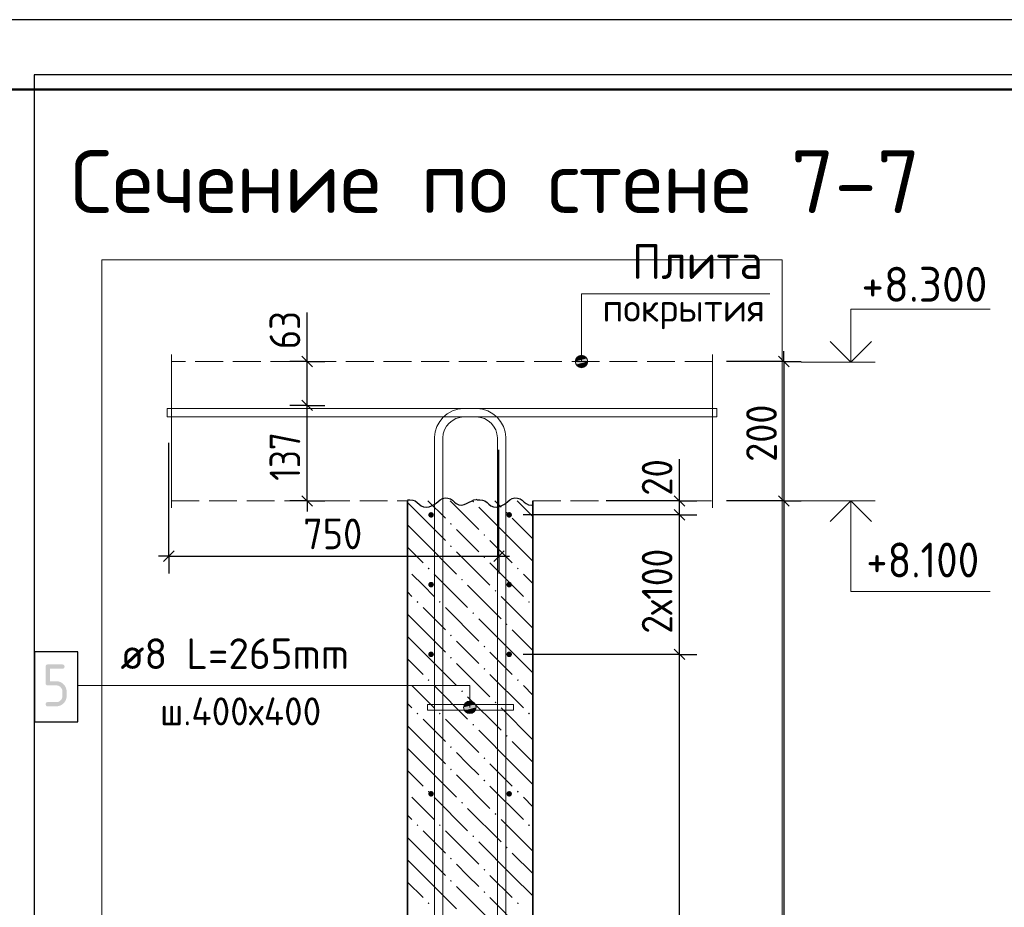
# Model space of a CAD drawing. Header units: millimetres. Extents: x 0 to 21005, y -5 to 14850.
# Tile 16 of 19: x 8854 to 12385, y 11668 to 14850. Entities that reach past the tile are written whole.
import ezdxf

# ---------------------------------------------------------------- set-up
doc = ezdxf.new("R2010")
doc.units = ezdxf.units.MM
doc.linetypes.add('______2', pattern=[135, 100, -35])
for name, color, linetype, lineweight in [('Standard', 7, 'Continuous', 25), ('ЖБ Пилон', 180, 'Continuous', 25), ('Заголовок чертежа', 7, 'Continuous', 25), ('Позиционная метка диаметр_ шаг', 7, 'Continuous', 13), ('Позиционная метка линия выноска', 7, 'Continuous', 13), ('Примечания', 7, 'Continuous', 13), ('Стена фоновая арматура У1', 7, 'Continuous', 25), ('Стена фоновая арматура Х1', 7, 'Continuous', 25), ('Стена фоновая затяжка С-обр.', 7, 'Continuous', 25)]:
    doc.layers.add(name, color=color, linetype=linetype, lineweight=lineweight)
doc.layers.add('ЖБ Перекрытие верхний уровень', color=7, linetype='Continuous', lineweight=25, true_color=0xe0e0ff)
doc.layers.add('ЖБ Стена верхний уровень', color=7, linetype='Continuous', lineweight=25, true_color=0x006e00)
doc.layers.add('Размерная выноска', color=7, linetype='Continuous')
doc.styles.add('ISOCPEUR', font='txt')

msp = doc.modelspace()

# ---------------------------------------------------------------- hatches: boundary and pattern name
at = {"layer": 'ЖБ Стена верхний уровень', "linetype": 'Continuous', "lineweight": 18, "transparency": 33554687}
for points in [[(10477, 13122.6), (10479.2, 13124.8), (10481.2, 13124.8), (10483.5, 13122.6), (10480.2, 13119.3)], [(10597, 13082.6), (10600.2, 13085.8), (10603.5, 13082.6), (10600.2, 13079.3)], [(10397, 13042.6), (10400.2, 13045.8), (10403.5, 13042.6), (10400.2, 13039.3)], [(10517, 13002.6), (10520.2, 13005.8), (10523.5, 13002.6), (10520.2, 12999.3)], [(10397, 12962.6), (10400.2, 12965.8), (10403.5, 12962.6), (10400.2, 12959.3)], [(10517, 12922.6), (10520.2, 12925.8), (10523.5, 12922.6), (10520.2, 12919.3)], [(10317, 12882.6), (10320.2, 12885.8), (10323.5, 12882.6), (10320.2, 12879.3)], [(10637, 12882.6), (10640.2, 12885.8), (10643.5, 12882.6), (10640.2, 12879.3)], [(10437, 12842.6), (10440.2, 12845.8), (10443.5, 12842.6), (10440.2, 12839.3)], [(10557, 12802.6), (10560.2, 12805.8), (10563.5, 12802.6), (10560.2, 12799.3)], [(10277, 12762.6), (10280.2, 12765.8), (10283.5, 12762.6), (10280.2, 12759.3)], [(10357, 12762.6), (10360.2, 12765.8), (10363.5, 12762.6), (10360.2, 12759.3)], [(10677, 12762.6), (10680.2, 12765.8), (10683.5, 12762.6), (10680.2, 12759.3)], [(10477, 12722.6), (10480.2, 12725.8), (10483.5, 12722.6), (10480.2, 12719.3)], [(10597, 12682.6), (10600.2, 12685.8), (10603.5, 12682.6), (10600.2, 12679.3)], [(10397, 12642.6), (10400.2, 12645.8), (10403.5, 12642.6), (10400.2, 12639.3)], [(10517, 12602.6), (10520.2, 12605.8), (10523.5, 12602.6), (10520.2, 12599.3)], [(10397, 12562.6), (10400.2, 12565.8), (10403.5, 12562.6), (10400.2, 12559.3)], [(10517, 12522.6), (10520.2, 12525.8), (10523.5, 12522.6), (10520.2, 12519.3)], [(10317, 12482.6), (10320.2, 12485.8), (10323.5, 12482.6), (10320.2, 12479.3)], [(10637, 12482.6), (10640.2, 12485.8), (10643.5, 12482.6), (10640.2, 12479.3)], [(10437, 12442.6), (10440.2, 12445.8), (10443.5, 12442.6), (10440.2, 12439.3)], [(10557, 12402.6), (10560.2, 12405.8), (10563.5, 12402.6), (10560.2, 12399.3)], [(10277, 12362.6), (10280.2, 12365.8), (10283.5, 12362.6), (10280.2, 12359.3)], [(10357, 12362.6), (10360.2, 12365.8), (10363.5, 12362.6), (10360.2, 12359.3)], [(10677, 12362.6), (10680.2, 12365.8), (10683.5, 12362.6), (10680.2, 12359.3)], [(10477, 12322.6), (10480.2, 12325.8), (10483.5, 12322.6), (10480.2, 12319.3)], [(10597, 12282.6), (10600.2, 12285.8), (10603.5, 12282.6), (10600.2, 12279.3)], [(10397, 12242.6), (10400.2, 12245.8), (10403.5, 12242.6), (10400.2, 12239.3)], [(10517, 12202.6), (10520.2, 12205.8), (10523.5, 12202.6), (10520.2, 12199.3)], [(10397, 12162.6), (10400.2, 12165.8), (10403.5, 12162.6), (10400.2, 12159.3)], [(10517, 12122.6), (10520.2, 12125.8), (10523.5, 12122.6), (10520.2, 12119.3)], [(10317, 12082.6), (10320.2, 12085.8), (10323.5, 12082.6), (10320.2, 12079.3)], [(10637, 12082.6), (10640.2, 12085.8), (10643.5, 12082.6), (10640.2, 12079.3)], [(10437, 12042.6), (10440.2, 12045.8), (10443.5, 12042.6), (10440.2, 12039.3)], [(10557, 12002.6), (10560.2, 12005.8), (10563.5, 12002.6), (10560.2, 11999.3)], [(10277, 11962.6), (10280.2, 11965.8), (10283.5, 11962.6), (10280.2, 11959.3)], [(10357, 11962.6), (10360.2, 11965.8), (10363.5, 11962.6), (10360.2, 11959.3)], [(10677, 11962.6), (10680.2, 11965.8), (10683.5, 11962.6), (10680.2, 11959.3)], [(10477, 11922.6), (10480.2, 11925.8), (10483.5, 11922.6), (10480.2, 11919.3)], [(10597, 11882.6), (10600.2, 11885.8), (10603.5, 11882.6), (10600.2, 11879.3)], [(10397, 11842.6), (10400.2, 11845.8), (10403.5, 11842.6), (10400.2, 11839.3)], [(10517, 11802.6), (10520.2, 11805.8), (10523.5, 11802.6), (10520.2, 11799.3)], [(10397, 11762.6), (10400.2, 11765.8), (10403.5, 11762.6), (10400.2, 11759.3)], [(10517, 11722.6), (10520.2, 11725.8), (10523.5, 11722.6), (10520.2, 11719.3)], [(10317, 11682.6), (10320.2, 11685.8), (10323.5, 11682.6), (10320.2, 11679.3)], [(10637, 11682.6), (10640.2, 11685.8), (10643.5, 11682.6), (10640.2, 11679.3)]]:
    msp.add_hatch(color=7, dxfattribs=at).paths.add_polyline_path(points, flags=16)
at = {"layer": 'Позиционная метка линия выноска', "linetype": 'Continuous', "lineweight": 13, "transparency": 33554687}
for points in [[(10845.8, 13624.8), (10890.8, 13624.8), (10887.7, 13636.1)], [(10845.8, 13624.8), (10887.7, 13636.1), (10849, 13636.1)], [(10849, 13636.1), (10887.7, 13636.1), (10879.6, 13644.2)], [(10849, 13636.1), (10879.6, 13644.2), (10857.1, 13644.2)], [(10857.1, 13644.2), (10879.6, 13644.2), (10868.3, 13647.3)], [(10849, 13613.6), (10890.8, 13624.8), (10845.8, 13624.8)], [(10849, 13613.6), (10887.7, 13613.6), (10890.8, 13624.8)], [(10857.1, 13605.5), (10887.7, 13613.6), (10849, 13613.6)], [(10857.1, 13605.5), (10879.6, 13605.5), (10887.7, 13613.6)], [(10879.6, 13605.5), (10857.1, 13605.5), (10868.3, 13602.3)], [(10487.2, 12396.1), (10448.5, 12396.1), (10445.4, 12384.8)], [(10487.2, 12396.1), (10445.4, 12384.8), (10490.4, 12384.8)], [(10479.1, 12404.2), (10456.6, 12404.2), (10448.5, 12396.1)], [(10479.1, 12404.2), (10448.5, 12396.1), (10487.2, 12396.1)], [(10456.6, 12404.2), (10479.1, 12404.2), (10467.9, 12407.3)], [(10490.4, 12384.8), (10445.4, 12384.8), (10448.5, 12373.6)], [(10490.4, 12384.8), (10448.5, 12373.6), (10487.2, 12373.6)], [(10487.2, 12373.6), (10448.5, 12373.6), (10456.6, 12365.5)], [(10487.2, 12373.6), (10456.6, 12365.5), (10479.1, 12365.5)], [(10479.1, 12365.5), (10456.6, 12365.5), (10467.9, 12362.3)]]:
    msp.add_hatch(color=7, dxfattribs=at).paths.add_polyline_path(points)
at = {"layer": 'Стена фоновая арматура У1', "linetype": 'Continuous', "lineweight": 13, "transparency": 33554687}
for points in [[(10339.1, 13074.8), (10338.3, 13078.7), (10336.2, 13081.9), (10332.9, 13084.1), (10329.1, 13084.8), (10325.3, 13084.1), (10322, 13081.9), (10319.9, 13078.7), (10319.1, 13074.8), (10319.9, 13071), (10322, 13067.8), (10325.3, 13065.6), (10329.1, 13064.8), (10332.9, 13065.6), (10336.2, 13067.8), (10338.3, 13071)], [(10619.1, 13074.8), (10618.3, 13078.7), (10616.2, 13081.9), (10612.9, 13084.1), (10609.1, 13084.8), (10605.3, 13084.1), (10602, 13081.9), (10599.9, 13078.7), (10599.1, 13074.8), (10599.9, 13071), (10602, 13067.8), (10605.3, 13065.6), (10609.1, 13064.8), (10612.9, 13065.6), (10616.2, 13067.8), (10618.3, 13071)], [(10339.1, 12824.8), (10338.3, 12828.7), (10336.2, 12831.9), (10332.9, 12834.1), (10329.1, 12834.8), (10325.3, 12834.1), (10322, 12831.9), (10319.9, 12828.7), (10319.1, 12824.8), (10319.9, 12821), (10322, 12817.8), (10325.3, 12815.6), (10329.1, 12814.8), (10332.9, 12815.6), (10336.2, 12817.8), (10338.3, 12821)], [(10619.1, 12824.8), (10618.3, 12828.7), (10616.2, 12831.9), (10612.9, 12834.1), (10609.1, 12834.8), (10605.3, 12834.1), (10602, 12831.9), (10599.9, 12828.7), (10599.1, 12824.8), (10599.9, 12821), (10602, 12817.8), (10605.3, 12815.6), (10609.1, 12814.8), (10612.9, 12815.6), (10616.2, 12817.8), (10618.3, 12821)], [(10339.1, 12574.8), (10338.3, 12578.7), (10336.2, 12581.9), (10332.9, 12584.1), (10329.1, 12584.8), (10325.3, 12584.1), (10322, 12581.9), (10319.9, 12578.7), (10319.1, 12574.8), (10319.9, 12571), (10322, 12567.8), (10325.3, 12565.6), (10329.1, 12564.8), (10332.9, 12565.6), (10336.2, 12567.8), (10338.3, 12571)], [(10619.1, 12574.8), (10618.3, 12578.7), (10616.2, 12581.9), (10612.9, 12584.1), (10609.1, 12584.8), (10605.3, 12584.1), (10602, 12581.9), (10599.9, 12578.7), (10599.1, 12574.8), (10599.9, 12571), (10602, 12567.8), (10605.3, 12565.6), (10609.1, 12564.8), (10612.9, 12565.6), (10616.2, 12567.8), (10618.3, 12571)], [(10339.1, 12074.8), (10338.3, 12078.7), (10336.2, 12081.9), (10332.9, 12084.1), (10329.1, 12084.8), (10325.3, 12084.1), (10322, 12081.9), (10319.9, 12078.7), (10319.1, 12074.8), (10319.9, 12071), (10322, 12067.8), (10325.3, 12065.6), (10329.1, 12064.8), (10332.9, 12065.6), (10336.2, 12067.8), (10338.3, 12071)], [(10619.1, 12074.8), (10618.3, 12078.7), (10616.2, 12081.9), (10612.9, 12084.1), (10609.1, 12084.8), (10605.3, 12084.1), (10602, 12081.9), (10599.9, 12078.7), (10599.1, 12074.8), (10599.9, 12071), (10602, 12067.8), (10605.3, 12065.6), (10609.1, 12064.8), (10612.9, 12065.6), (10616.2, 12067.8), (10618.3, 12071)]]:
    msp.add_hatch(color=7, dxfattribs=at).paths.add_polyline_path(points)
at = {"layer": 'Стена фоновая затяжка С-обр.', "linetype": 'Continuous', "lineweight": 13, "transparency": 33554687}
msp.add_hatch(color=7, dxfattribs=at).paths.add_polyline_path([(8947.2, 12471), (8947.2, 12531), (8947.2, 12531.9), (8947.4, 12532.8), (8947.5, 12533.6), (8947.7, 12534.3), (8947.9, 12535), (8948.3, 12535.6), (8948.7, 12536.2), (8949.1, 12536.6), (8949.6, 12537.1), (8950.2, 12537.4), (8950.8, 12537.8), (8951.5, 12538), (8952.2, 12538.3), (8953, 12538.4), (8953.8, 12538.5), (8954.7, 12538.5), (9007.1, 12538.5), (9008, 12538.5), (9008.8, 12538.4), (9009.7, 12538.3), (9010.4, 12538), (9011.1, 12537.8), (9011.6, 12537.4), (9012.2, 12537.1), (9012.7, 12536.6), (9013.2, 12536.2), (9013.5, 12535.6), (9013.9, 12535), (9014.1, 12534.3), (9014.3, 12533.6), (9014.5, 12532.7), (9014.6, 12531.9), (9014.6, 12531), (9014.6, 12530), (9014.5, 12529.2), (9014.3, 12528.4), (9014.1, 12527.7), (9013.9, 12527), (9013.5, 12526.4), (9013.2, 12525.8), (9012.7, 12525.4), (9012.2, 12524.9), (9011.6, 12524.5), (9011.1, 12524.2), (9010.4, 12523.9), (9009.7, 12523.7), (9008.8, 12523.6), (9008, 12523.5), (9007.1, 12523.5), (8962.3, 12523.5), (8962.3, 12478.5), (8984.7, 12478.5), (8986.7, 12478.5), (8988.5, 12478.4), (8990.4, 12478.2), (8992.2, 12477.8), (8994, 12477.5), (8995.7, 12477), (8997.4, 12476.5), (8999.1, 12475.8), (9000.7, 12475.1), (9002.3, 12474.2), (9003.9, 12473.4), (9005.4, 12472.3), (9006.9, 12471.3), (9008.4, 12470.1), (9009.8, 12468.9), (9011.2, 12467.5), (9012.5, 12466.1), (9013.7, 12464.7), (9014.9, 12463.2), (9016, 12461.7), (9017, 12460.2), (9017.8, 12458.6), (9018.7, 12457), (9019.4, 12455.4), (9020.1, 12453.7), (9020.6, 12452), (9021.1, 12450.3), (9021.4, 12448.5), (9021.8, 12446.7), (9021.9, 12444.8), (9022.1, 12442.9), (9022.1, 12441), (9022.1, 12426), (9022.1, 12424.1), (9021.9, 12422.2), (9021.8, 12420.3), (9021.4, 12418.5), (9021.1, 12416.7), (9020.6, 12415), (9020, 12413.2), (9019.4, 12411.6), (9018.7, 12409.9), (9017.8, 12408.3), (9017, 12406.8), (9015.9, 12405.2), (9014.9, 12403.7), (9013.7, 12402.3), (9012.5, 12400.8), (9011.1, 12399.5), (9009.7, 12398.1), (9008.3, 12396.9), (9006.8, 12395.7), (9005.3, 12394.7), (9003.8, 12393.6), (9002.2, 12392.8), (9000.7, 12391.9), (8999, 12391.2), (8997.3, 12390.6), (8995.6, 12390), (8993.9, 12389.5), (8992.1, 12389.2), (8990.3, 12388.8), (8988.5, 12388.7), (8986.6, 12388.5), (8984.7, 12388.5), (8954.7, 12388.5), (8953.8, 12388.5), (8953, 12388.6), (8952.2, 12388.7), (8951.5, 12389), (8950.8, 12389.2), (8950.2, 12389.6), (8949.6, 12389.9), (8949.1, 12390.4), (8948.7, 12390.8), (8948.3, 12391.4), (8947.9, 12392), (8947.7, 12392.7), (8947.5, 12393.4), (8947.4, 12394.3), (8947.2, 12395.1), (8947.2, 12396), (8947.2, 12397), (8947.4, 12397.8), (8947.5, 12398.6), (8947.7, 12399.3), (8947.9, 12400), (8948.3, 12400.6), (8948.7, 12401.2), (8949.1, 12401.6), (8949.6, 12402.1), (8950.2, 12402.5), (8950.8, 12402.8), (8951.5, 12403.1), (8952.2, 12403.3), (8953, 12403.4), (8953.8, 12403.5), (8954.7, 12403.5), (8984.6, 12403.5), (8987, 12403.5), (8989.2, 12403.9), (8991.3, 12404.3), (8993.3, 12405.2), (8995.3, 12406), (8997.1, 12407.2), (8998.9, 12408.4), (9000.6, 12410.1), (9002.2, 12411.7), (9003.4, 12413.5), (9004.6, 12415.3), (9005.5, 12417.3), (9006.3, 12419.3), (9006.7, 12421.5), (9007.1, 12423.7), (9007.1, 12426), (9007.1, 12441), (9007.1, 12443.3), (9006.7, 12445.5), (9006.3, 12447.7), (9005.4, 12449.6), (9004.6, 12451.6), (9003.4, 12453.4), (9002.2, 12455.3), (9000.5, 12456.9), (8998.9, 12458.6), (8997.1, 12459.8), (8995.2, 12461), (8993.3, 12461.9), (8991.3, 12462.7), (8989.1, 12463.1), (8987, 12463.5), (8984.6, 12463.5), (8954.7, 12463.5), (8953.8, 12463.5), (8953, 12463.6), (8952.2, 12463.7), (8951.5, 12464), (8950.8, 12464.2), (8950.2, 12464.6), (8949.6, 12464.9), (8949.1, 12465.4), (8948.7, 12465.8), (8948.3, 12466.4), (8947.9, 12467), (8947.7, 12467.7), (8947.5, 12468.4), (8947.4, 12469.2), (8947.2, 12470.1)], flags=16)

# ---------------------------------------------------------------- linework, layer by layer
at = {"layer": 'Standard', "color": 7, "linetype": 'Continuous', "lineweight": 25, "transparency": 33554687}
for p, q in [((9903.7, 13606.1), (9866.2, 13643.6)), ((11575.2, 13643.6), (11612.7, 13606.1)), ((9903.7, 13448.6), (9866.2, 13486.1)), ((9903.7, 13106.1), (9866.2, 13143.6)), ((11238.4, 13106.1), (11200.9, 13143.6)), ((11575.2, 13143.6), (11612.7, 13106.1)), ((11238.4, 13056.1), (11200.9, 13093.6)), ((9370, 12908), (9407.5, 12945.5)), ((10553.6, 12908), (10591.1, 12945.5)), ((11238.4, 12556.1), (11200.9, 12593.6))]:
    msp.add_line(p, q, dxfattribs=at)
at = {"layer": 'Standard', "color": 7, "linetype": 'Continuous', "lineweight": -3, "transparency": 33554687}
for p, q in [((9885, 13624.8), (9885, 13662.3)), ((11593.9, 13624.8), (11593.9, 13662.3)), ((9885, 13467.3), (9885, 13624.8)), ((11219.6, 13124.8), (11219.6, 13162.3)), ((9885, 13124.8), (9885, 13087.3)), ((11219.6, 13074.8), (11219.6, 13124.8)), ((11593.9, 13124.8), (11593.9, 8874.8)), ((11219.6, 12574.8), (11219.6, 13074.8)), ((9388.8, 12926.7), (9351.3, 12926.7)), ((9388.8, 12926.7), (10572.4, 12926.7)), ((10572.4, 12926.7), (10609.9, 12926.7)), ((11219.6, 9574.8), (11219.6, 12574.8))]:
    msp.add_line(p, q, dxfattribs=at)
at = {"layer": 'Standard', "color": 251, "linetype": 'Continuous', "lineweight": -3, "true_color": 0x656565, "transparency": 33554687}
for p, q in [((9885, 13624.8), (9822.5, 13624.8)), ((9885, 13624.8), (9947.5, 13624.8)), ((9885, 13624.8), (9885, 13624.8)), ((11593.9, 13624.8), (11388.4, 13624.8)), ((11593.9, 13624.8), (11531.4, 13624.8)), ((11593.9, 13624.8), (11656.4, 13624.8)), ((9885, 13467.3), (9822.5, 13467.3)), ((9885, 13467.3), (9947.5, 13467.3)), ((9885, 13467.3), (9885, 13467.3)), ((9388.8, 12926.7), (9388.8, 13332.7)), ((10572.4, 12926.7), (10572.4, 13307.7)), ((9885, 13124.8), (9822.5, 13124.8)), ((9885, 13124.8), (9947.5, 13124.8)), ((9885, 13124.8), (9885, 13124.8)), ((11219.6, 13124.8), (11157.1, 13124.8)), ((11219.6, 13124.8), (11282.1, 13124.8)), ((11593.9, 13124.8), (11531.4, 13124.8)), ((11593.9, 13124.8), (11656.4, 13124.8)), ((11219.6, 13074.8), (11157.1, 13074.8)), ((11219.6, 13074.8), (11282.1, 13074.8)), ((9388.8, 12926.7), (9388.8, 12989.2)), ((10572.4, 12926.7), (10572.4, 12989.2)), ((9388.8, 12926.7), (9388.8, 12864.2)), ((10572.4, 12926.7), (10572.4, 12864.2)), ((11219.6, 12574.8), (11157.1, 12574.8)), ((11219.6, 12574.8), (11282.1, 12574.8))]:
    msp.add_line(p, q, dxfattribs=at)
at = {"layer": 'Standard', "color": 7, "linetype": 'Continuous', "lineweight": 13, "transparency": 33554687}
for p, q in [((11656.4, 13622.3), (11921.4, 13622.3)), ((11656.4, 13124.8), (11921.4, 13124.8))]:
    msp.add_line(p, q, dxfattribs=at)
at = {"layer": 'Standard', "color": 7, "linetype": 'Continuous', "lineweight": 25, "transparency": 33554687}
msp.add_lwpolyline([(0, 0), (21000, 0), (21000, 14850), (0, 14850), (0, 0)], close=True, dxfattribs=at)
at = {"layer": 'Standard', "color": 7, "linetype": 'Continuous', "lineweight": -3, "transparency": 33554687}
for points in [[(12450.3, 14652.6), (8905.4, 14652.6), (8905.4, 6442.4), (12450.3, 6442.4), (12450.3, 14652.6)], [(11593.9, 13624.8), (11593.9, 13242), (11593.9, 13242), (11593.9, 13124.8)], [(9885, 13124.8), (9885, 13153.5), (9885, 13153.5), (9885, 13467.3)]]:
    msp.add_lwpolyline(points, dxfattribs=at)
at = {"layer": 'Standard', "color": 7, "linetype": 'Continuous', "lineweight": 50, "transparency": 33554687}
msp.add_lwpolyline([(1000, 14600), (20750, 14600), (20750, 250), (1000, 250), (1000, 14600)], close=True, dxfattribs=at)
at = {"layer": 'Standard', "color": 254, "linetype": 'Continuous', "lineweight": 13, "true_color": 0xc4c4ff, "transparency": 33554687}
msp.add_lwpolyline([(9148, 8036.8), (11588.4, 8036.8), (11588.4, 13989.7), (9148, 13989.7), (9148, 8036.8)], dxfattribs=at)
at = {"layer": 'Standard', "color": 7, "linetype": 'Continuous', "lineweight": 13, "transparency": 33554687}
for points in [[(11834.3, 13622.3), (11834.3, 13812.3), (12334.3, 13812.3)], [(11834.3, 13124.8), (11834.3, 12799.8), (12334.3, 12799.8)]]:
    msp.add_lwpolyline(points, dxfattribs=at)
at = {"layer": 'Standard', "color": 7, "linetype": 'Continuous', "lineweight": 35, "transparency": 33554687}
for points in [[(11760, 13696.6), (11834.3, 13622.3), (11908.5, 13696.6)], [(11760, 13050.6), (11834.3, 13124.8), (11908.5, 13050.6)]]:
    msp.add_lwpolyline(points, dxfattribs=at)
at = {"layer": 'Standard', "color": 251, "linetype": 'Continuous', "lineweight": -3, "true_color": 0x656565, "transparency": 33554687}
for points in [[(11219.6, 13124.8), (11211.1, 13124.8), (11211.1, 13124.8), (10956.3, 13124.8)], [(11593.9, 13124.8), (11585.4, 13124.8), (11585.4, 13124.8), (11388.4, 13124.8)], [(11219.6, 13074.8), (11211.1, 13074.8), (11211.1, 13074.8), (10659.1, 13074.8)], [(11219.6, 12574.8), (11211.1, 12574.8), (11211.1, 12574.8), (11211.1, 12574.8), (11211.1, 12574.8), (10659.1, 12574.8)]]:
    msp.add_lwpolyline(points, dxfattribs=at)
at = {"layer": 'ЖБ Перекрытие верхний уровень', "color": 7, "linetype": '______2', "lineweight": 18, "transparency": 33554687}
for p, q in [((11338.4, 13624.8), (9398, 13624.8)), ((9398, 13124.8), (10244.1, 13124.8)), ((10694.1, 13124.8), (11338.4, 13124.8))]:
    msp.add_line(p, q, dxfattribs=at)
at = {"layer": 'ЖБ Стена верхний уровень', "color": 7, "linetype": 'Continuous', "lineweight": 35, "transparency": 33554687}
for p, q in [((10244.1, 13124.8), (10244.1, 8874.8)), ((10694.1, 8874.8), (10694.1, 13124.8))]:
    msp.add_line(p, q, dxfattribs=at)
at = {"layer": 'ЖБ Стена верхний уровень', "color": 9, "linetype": 'Continuous', "lineweight": 18, "true_color": 0xc7c7c7, "transparency": 33554687}
for p, q in [((10300.2, 13062.6), (10244.1, 13118.7)), ((10317.9, 13124.8), (10380.2, 13062.6)), ((10397.9, 13124.8), (10500.2, 13022.6)), ((10620.2, 12982.6), (10500.2, 13102.6)), ((10557.9, 13124.8), (10580.2, 13102.6)), ((10694.1, 13068.7), (10637.9, 13124.8)), ((10244.1, 13038.7), (10300.2, 12982.6)), ((10300.2, 13062.6), (10380.2, 12982.6)), ((10620.2, 13062.6), (10694.1, 12988.7)), ((10460.2, 12982.6), (10420.2, 13022.6)), ((10244.1, 12958.7), (10300.2, 12902.6)), ((10300.2, 12982.6), (10420.2, 12862.6)), ((10500.2, 12942.6), (10460.2, 12982.6)), ((10540.2, 12982.6), (10620.2, 12902.6)), ((10620.2, 12982.6), (10694.1, 12908.7)), ((10420.2, 12942.6), (10540.2, 12822.6)), ((10540.2, 12902.6), (10660.2, 12782.6)), ((10300.2, 12822.6), (10260.2, 12862.6)), ((10340.2, 12862.6), (10460.2, 12742.6)), ((10694.1, 12828.7), (10660.2, 12862.6)), ((10340.2, 12782.6), (10300.2, 12822.6)), ((10460.2, 12822.6), (10580.2, 12702.6)), ((10244.1, 12798.7), (10260.2, 12782.6)), ((10694.1, 12668.7), (10580.2, 12782.6)), ((10300.2, 12662.6), (10244.1, 12718.7)), ((10300.2, 12742.6), (10380.2, 12662.6)), ((10380.2, 12742.6), (10500.2, 12622.6)), ((10620.2, 12582.6), (10500.2, 12702.6)), ((10300.2, 12662.6), (10380.2, 12582.6)), ((10620.2, 12662.6), (10694.1, 12588.7)), ((10244.1, 12638.7), (10300.2, 12582.6)), ((10460.2, 12582.6), (10420.2, 12622.6)), ((10300.2, 12582.6), (10420.2, 12462.6)), ((10500.2, 12542.6), (10460.2, 12582.6)), ((10540.2, 12582.6), (10620.2, 12502.6)), ((10620.2, 12582.6), (10694.1, 12508.7)), ((10244.1, 12558.7), (10300.2, 12502.6)), ((10420.2, 12542.6), (10540.2, 12422.6)), ((10540.2, 12502.6), (10660.2, 12382.6)), ((10300.2, 12422.6), (10260.2, 12462.6)), ((10340.2, 12462.6), (10460.2, 12342.6)), ((10694.1, 12428.7), (10660.2, 12462.6)), ((10244.1, 12398.7), (10260.2, 12382.6)), ((10340.2, 12382.6), (10300.2, 12422.6)), ((10460.2, 12422.6), (10580.2, 12302.6)), ((10694.1, 12268.7), (10580.2, 12382.6)), ((10300.2, 12342.6), (10380.2, 12262.6)), ((10380.2, 12342.6), (10500.2, 12222.6)), ((10300.2, 12262.6), (10244.1, 12318.7)), ((10620.2, 12182.6), (10500.2, 12302.6)), ((10300.2, 12262.6), (10380.2, 12182.6)), ((10620.2, 12262.6), (10694.1, 12188.7)), ((10244.1, 12238.7), (10300.2, 12182.6)), ((10460.2, 12182.6), (10420.2, 12222.6)), ((10300.2, 12182.6), (10420.2, 12062.6)), ((10500.2, 12142.6), (10460.2, 12182.6)), ((10540.2, 12182.6), (10620.2, 12102.6)), ((10620.2, 12182.6), (10694.1, 12108.7)), ((10244.1, 12158.7), (10300.2, 12102.6)), ((10420.2, 12142.6), (10540.2, 12022.6)), ((10540.2, 12102.6), (10660.2, 11982.6)), ((10300.2, 12022.6), (10260.2, 12062.6)), ((10340.2, 12062.6), (10460.2, 11942.6)), ((10694.1, 12028.7), (10660.2, 12062.6)), ((10340.2, 11982.6), (10300.2, 12022.6)), ((10460.2, 12022.6), (10580.2, 11902.6)), ((10244.1, 11998.7), (10260.2, 11982.6)), ((10694.1, 11868.7), (10580.2, 11982.6)), ((10300.2, 11942.6), (10380.2, 11862.6)), ((10380.2, 11942.6), (10500.2, 11822.6)), ((10300.2, 11862.6), (10244.1, 11918.7)), ((10620.2, 11782.6), (10500.2, 11902.6)), ((10244.1, 11838.7), (10300.2, 11782.6)), ((10300.2, 11862.6), (10380.2, 11782.6)), ((10620.2, 11862.6), (10694.1, 11788.7)), ((10460.2, 11782.6), (10420.2, 11822.6)), ((10244.1, 11758.7), (10300.2, 11702.6)), ((10300.2, 11782.6), (10420.2, 11662.6)), ((10500.2, 11742.6), (10460.2, 11782.6)), ((10540.2, 11782.6), (10620.2, 11702.6)), ((10620.2, 11782.6), (10694.1, 11708.7)), ((10420.2, 11742.6), (10540.2, 11622.6)), ((10540.2, 11702.6), (10660.2, 11582.6))]:
    msp.add_line(p, q, dxfattribs=at)
at = {"layer": 'Позиционная метка линия выноска', "color": 7, "linetype": 'Continuous', "lineweight": 13, "transparency": 33554687}
for p, q in [((10868.3, 13647.3), (10868.3, 13647.3)), ((10845.8, 13624.8), (10845.8, 13624.8)), ((10868.3, 13602.3), (10868.3, 13602.3)), ((10890.8, 13624.8), (10890.8, 13624.8)), ((10467.9, 12407.3), (10467.9, 12407.3)), ((10445.4, 12384.8), (10445.4, 12384.8)), ((10467.9, 12362.3), (10467.9, 12362.3)), ((10490.4, 12384.8), (10490.4, 12384.8))]:
    msp.add_line(p, q, dxfattribs=at)
for points in [[(10868.3, 13624.8), (10868.3, 13867.8), (11543.3, 13867.8)], [(9062.2, 12463.5), (10467.9, 12463.5), (10467.9, 12384.8)]]:
    msp.add_lwpolyline(points, dxfattribs=at)
for centre in [(10868.3, 13624.8), (10467.9, 12384.8)]:
    msp.add_circle(centre, 22.5, dxfattribs=at)
at = {"layer": 'Примечания', "color": 7, "linetype": 'Continuous', "lineweight": 25, "transparency": 33554687}
for points in [[(10244.1, 13129.2), (10253.3, 13129.3), (10263.4, 13127.9), (10272.3, 13124.6), (10279.6, 13119.1), (10285.8, 13112.7), (10293.1, 13107.2), (10302.3, 13103.9), (10312.1, 13102), (10321.9, 13104.1), (10330.8, 13107.7), (10339.6, 13111.7), (10347.1, 13117), (10354.1, 13122.8), (10361.1, 13128.5), (10369.6, 13133), (10379.1, 13135.4), (10389.1, 13135), (10398.8, 13132.4), (10406.1, 13127.1), (10412.6, 13120.8), (10419.6, 13115.1), (10428.1, 13110.9), (10438.1, 13109.9), (10447.9, 13112.3), (10456.6, 13116.1), (10465.1, 13120.3), (10473.8, 13124.5), (10482.3, 13128.5), (10492.1, 13130.4), (10494.1, 13130.6)], [(10494.1, 13129.2), (10503.3, 13129.3), (10513.4, 13127.9), (10522.3, 13124.6), (10529.6, 13119.1), (10535.8, 13112.7), (10543.1, 13107.2), (10552.3, 13103.9), (10562.1, 13102), (10571.9, 13104.1), (10580.8, 13107.7), (10589.6, 13111.7), (10597.1, 13117), (10604.1, 13122.8), (10611.1, 13128.5), (10619.6, 13133), (10629.1, 13135.4), (10639.1, 13135), (10648.8, 13132.4), (10656.1, 13127.1), (10662.6, 13120.8), (10669.6, 13115.1), (10678.1, 13110.9), (10688.1, 13109.9), (10694.1, 13111.4)]]:
    msp.add_lwpolyline(points, dxfattribs=at)
at = {"layer": 'Размерная выноска', "color": 7, "linetype": 'Continuous', "lineweight": -3, "transparency": 33554687}
for p, q in [((9885, 13624.8), (9885, 13799.8)), ((11219.6, 13124.8), (11219.6, 13274.8))]:
    msp.add_line(p, q, dxfattribs=at)
at = {"layer": 'Размерная выноска', "color": 7, "linetype": 'Continuous', "lineweight": 13, "transparency": 33554687}
for p, q in [((9398, 13099.8), (9398, 13649.8)), ((11338.4, 13649.8), (11338.4, 13099.8))]:
    msp.add_line(p, q, dxfattribs=at)
at = {"layer": 'Стена фоновая арматура Х1', "color": 7, "linetype": 'Continuous', "lineweight": 18, "transparency": 33554687}
for points in [[(10567.4, 8934.8), (10567.4, 13351.4), (10565.4, 13365.5), (10560.7, 13379.8), (10553.4, 13392.9), (10544.5, 13403.5), (10533.8, 13412.4), (10520.7, 13419.8), (10506.5, 13424.5), (10492.4, 13426.4), (9383, 13426.4), (9383, 13456.4), (10494.4, 13456.4), (10513.3, 13453.8), (10532.9, 13447.3), (10550.9, 13437.2), (10565.8, 13424.8), (10578.2, 13410), (10588.3, 13391.9), (10594.7, 13372.3), (10597.4, 13353.5), (10597.4, 8934.8), (10567.4, 8934.8)], [(10340.8, 8934.8), (10340.8, 13353.5), (10343.5, 13372.3), (10349.9, 13391.9), (10360, 13410), (10372.4, 13424.8), (10387.3, 13437.2), (10405.3, 13447.3), (10424.9, 13453.8), (10443.8, 13456.4), (11353.4, 13456.4), (11353.4, 13426.4), (10445.8, 13426.4), (10431.7, 13424.5), (10417.5, 13419.8), (10404.4, 13412.4), (10393.7, 13403.5), (10384.8, 13392.9), (10377.5, 13379.8), (10372.8, 13365.5), (10370.8, 13351.4), (10370.8, 8934.8), (10340.8, 8934.8)]]:
    msp.add_lwpolyline(points, dxfattribs=at)
at = {"layer": 'Стена фоновая затяжка С-обр.', "color": 7, "linetype": 'Continuous', "lineweight": 25, "transparency": 33554687}
msp.add_lwpolyline([(8907.2, 12333.5), (9062.2, 12333.5), (9062.2, 12583.5), (8907.2, 12583.5), (8907.2, 12333.5)], dxfattribs=at)
at = {"layer": 'Стена фоновая затяжка С-обр.', "color": 98, "linetype": 'Continuous', "lineweight": 13, "true_color": 0x005000, "transparency": 33554687}
msp.add_lwpolyline([(10316.7, 12394.8), (10624.2, 12394.8), (10624.2, 12374.8), (10316.7, 12374.8), (10316.7, 12394.8)], dxfattribs=at)

# ---------------------------------------------------------------- texts
at = {"layer": 'Standard', "color": 7, "linetype": 'Continuous', "lineweight": 25, "transparency": 33554687, "char_height": 110, "attachment_point": 7, "rotation": 90, "style": 'ISOCPEUR'}
for s, insert, width in [('\\W0.87;63', (9860, 13668.6), 201.97), ('\\W0.91;200', (11568.9, 13264.8), 280.994), ('\\W0.83;137', (9860, 13197.1), 254.286), ('\\W0.87;20', (11194.6, 13143.6), 201.962), ('\\W0.89;2х100', (11194.6, 12648.8), 411.774)]:
    msp.add_mtext(s, dxfattribs=dict(at, insert=insert, width=width))
at = {"layer": 'Standard', "color": 7, "linetype": 'Continuous', "lineweight": 25, "transparency": 33554687, "insert": (9870.6, 12951.7), "char_height": 110, "width": 280.99, "attachment_point": 7, "style": 'ISOCPEUR'}
msp.add_mtext('\\W0.91;750', dxfattribs=at)
at = {"layer": 'Standard', "color": 7, "linetype": 'Continuous', "lineweight": 18, "transparency": 33554687, "insert": (9356.8, 12320.4), "char_height": 100, "width": 678.02, "attachment_point": 7, "style": 'ISOCPEUR'}
msp.add_mtext('\\W0.97;ш.400х400', dxfattribs=at)
at = {"layer": 'ЖБ Пилон', "color": 7, "linetype": 'Continuous', "lineweight": 25, "transparency": 33554687, "char_height": 125, "attachment_point": 7, "style": 'ISOCPEUR'}
for s, insert, width in [('\\W0.95;+8.300', (11872.1, 13838.9), 533.936), ('\\W0.90;+8.100', (11889.4, 12850.6), 505.883)]:
    msp.add_mtext(s, dxfattribs=dict(at, insert=insert, width=width))
at = {"layer": 'Заголовок чертежа', "color": 7, "linetype": 'Continuous', "lineweight": 50, "transparency": 33554687, "insert": (9036.8, 14157), "char_height": 225, "width": 3214.077, "attachment_point": 7, "style": 'ISOCPEUR'}
msp.add_mtext('\\W0.99;Сечение по стене 7-7', dxfattribs=at)
at = {"layer": 'Позиционная метка диаметр_ шаг', "color": 7, "linetype": 'Continuous', "lineweight": 25, "transparency": 33554687, "attachment_point": 7, "style": 'ISOCPEUR'}
for s, insert, char_height, width in [('\\W0.95;Плита', (11049.7, 13920.4), 125, 546.667), ('\\W0.97;покрытия', (10943.5, 13740.4), 100, 637.937)]:
    msp.add_mtext(s, dxfattribs=dict(at, insert=insert, char_height=char_height, width=width))
at = {"layer": 'Стена фоновая затяжка С-обр.', "color": 7, "linetype": 'Continuous', "lineweight": 13, "transparency": 33554687, "insert": (9215.2, 12522.2), "char_height": 110, "width": 944.267, "attachment_point": 7, "style": 'ISOCPEUR'}
msp.add_mtext('\\W0.98;ø8 L=265mm ', dxfattribs=at)

doc.saveas('drawing.dxf')
